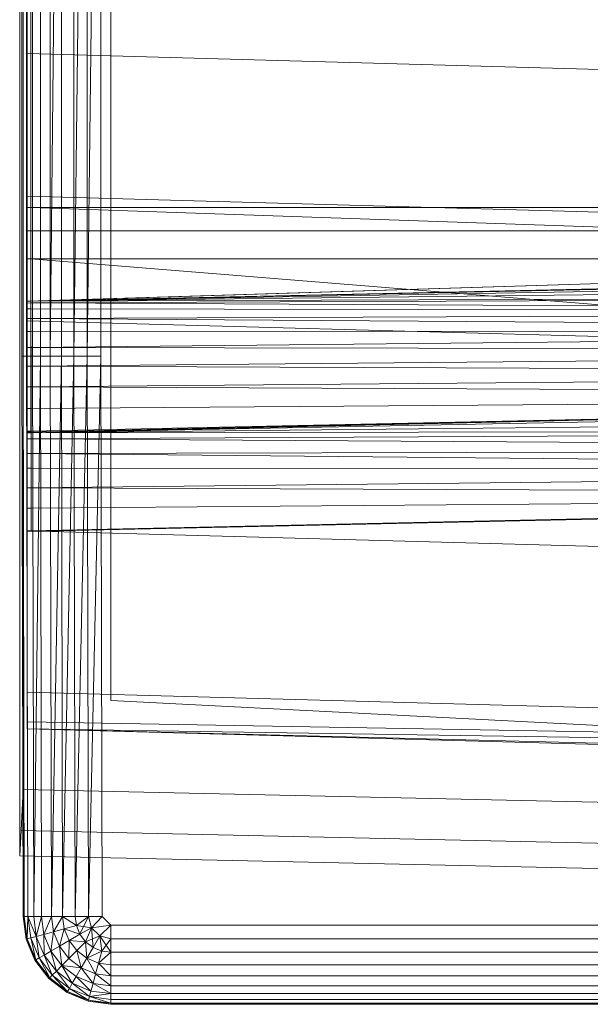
# Model space of a CAD drawing. Header units: metres. Extents: x 391.1 to 430.4, y 12.7 to 28.9.
# Tile 105 of 153: x 407.3769 to 407.472, y 26.2527 to 26.4169. Entities that reach past the tile are written whole.
import ezdxf

# ---------------------------------------------------------------- set-up
doc = ezdxf.new("R2010")
doc.units = ezdxf.units.M
doc.layers.add('A-DETL-____-MBND', color=7, linetype='Continuous', lineweight=18)

# ---------------------------------------------------------------- blocks, each defined once
blk = doc.blocks.new('Family - Inodor PB-155487-01_FON_P0')
at = {"layer": 'A-DETL-____-MBND', "color": 253, "true_color": 0xaaaaaa}
for p, q in [((0.00056, 0.01465), (0.00056, 0.38826)), ((0.00056, 0.01465), (0.00056, 0.38826)), ((0, 0.36417), (0, 0.03582)), ((0, 0.03582), (0, 0.36417)), ((0.00056, 0.36417), (0.00056, 0.03582)), ((0.00056, 0.03582), (0.00056, 0.36417)), ((0.01521, 0.35403), (0.01521, 0.05064)), ((0.01521, 0.35403), (0.01521, 0.05064)), ((0.00036, 0.10805), (0.00036, 0.29485)), ((0.00036, 0.10805), (0.00036, 0.29485)), ((0.00056, 0.10805), (0.00056, 0.29485)), ((0.00056, 0.29485), (0.00056, 0.10805)), ((0.00056, 0.10805), (0.00056, 0.29485)), ((0.00116, 0.10805), (0.00116, 0.29485)), ((0.00116, 0.29485), (0.00116, 0.10805)), ((0.00116, 0.10805), (0.00116, 0.29485)), ((0.00213, 0.10805), (0.00213, 0.29485)), ((0.00213, 0.29485), (0.00213, 0.10805)), ((0.00213, 0.10805), (0.00213, 0.29485)), ((0.00345, 0.10805), (0.00345, 0.29485)), ((0.00345, 0.29485), (0.00345, 0.10805)), ((0.00345, 0.10805), (0.00345, 0.29485)), ((0.00508, 0.10805), (0.00508, 0.29485)), ((0.00508, 0.29485), (0.00508, 0.10805)), ((0.00696, 0.29485), (0.00508, 0.10805)), ((0.00508, 0.10805), (0.00508, 0.29485)), ((0.00508, 0.10805), (0.00696, 0.29485)), ((0.00696, 0.10805), (0.00696, 0.29485)), ((0.00696, 0.10805), (0.00696, 0.29485)), ((0.00696, 0.10805), (0.00696, 0.29485)), ((0.00904, 0.10805), (0.00904, 0.29485)), ((0.00904, 0.29485), (0.00904, 0.10805)), ((0.01126, 0.29485), (0.00904, 0.10805)), ((0.00904, 0.10805), (0.00904, 0.29485)), ((0.00904, 0.10805), (0.01126, 0.29485)), ((0.01126, 0.10805), (0.01126, 0.29485)), ((0.01354, 0.29485), (0.01126, 0.10805)), ((0.01126, 0.10805), (0.01126, 0.29485)), ((0.01126, 0.10805), (0.01126, 0.29485)), ((0.01126, 0.10805), (0.01354, 0.29485)), ((0.01354, 0.10805), (0.01354, 0.29485)), ((0.01354, 0.29485), (0.01354, 0.10805)), ((0.01354, 0.10805), (0.01354, 0.29485)), ((0.00127, 0.11722), (0.00127, 0.28262)), ((0.00127, 0.13284), (0.00127, 0.26701)), ((0.00127, 0.267), (0.00127, 0.13339)), ((0.00186, 0.26697), (0.00186, 0.13288)), ((0.00186, 0.13288), (0.00186, 0.26697)), ((0.00186, 0.13288), (0.00186, 0.26697)), ((0.00186, 0.13288), (0.00186, 0.26697)), ((0.00127, 0.15852), (0.00127, 0.18393)), ((0.51095, 0.14444), (0.00127, 0.15852)), ((0.00127, 0.13475), (0.00127, 0.15852)), ((0.51095, 0.12067), (0.00127, 0.13475)), ((0.00127, 0.11399), (0.00127, 0.13475)), ((0.52327, 0.1334), (0.00127, 0.11723)), ((0.00127, 0.13339), (0.00127, 0.13285)), ((0.00187, 0.11726), (0.52327, 0.1334)), ((0.00187, 0.11726), (0.52327, 0.1334)), ((0.00186, 0.13288), (0.00127, 0.13285)), ((0.00186, 0.13288), (0.00127, 0.13285)), ((0.00186, 0.13288), (0.00127, 0.13284)), ((0.00186, 0.13288), (0.00127, 0.13284)), ((0.00127, 0.13285), (0.00127, 0.12897)), ((0.00127, 0.13284), (0.00127, 0.11728)), ((0.00186, 0.13288), (0.28176, 0.13288)), ((0.28176, 0.13288), (0.00186, 0.13288)), ((0.00186, 0.12899), (0.00186, 0.13288)), ((0.00186, 0.13288), (0.00186, 0.12899)), ((0.28176, 0.13288), (0.00186, 0.13288)), ((0.28176, 0.13288), (0.00186, 0.13288)), ((0.28176, 0.12326), (0.00186, 0.13288)), ((0.00186, 0.13288), (0.00187, 0.11726)), ((0.28176, 0.12326), (0.00186, 0.13288)), ((0.00187, 0.11726), (0.00186, 0.13288)), ((0.00187, 0.11726), (0.51154, 0.13288)), ((0.00187, 0.11726), (0.51154, 0.13288)), ((0.00186, 0.12899), (0.00127, 0.12897)), ((0.00186, 0.12899), (0.00127, 0.12897)), ((0.00127, 0.12897), (0.00127, 0.12431)), ((0.00186, 0.12899), (0.28176, 0.12899)), ((0.28176, 0.12899), (0.00186, 0.12899)), ((0.00186, 0.12431), (0.00186, 0.12899)), ((0.00186, 0.12899), (0.00186, 0.12431)), ((0.00186, 0.12431), (0.00127, 0.12431)), ((0.00127, 0.12431), (0.00186, 0.12431)), ((0.00127, 0.12431), (0.00127, 0.1243)), ((0.00186, 0.12431), (0.00127, 0.1243)), ((0.00127, 0.1243), (0.00186, 0.12431)), ((0.00186, 0.12431), (0.00127, 0.12428)), ((0.00186, 0.12431), (0.00127, 0.12428)), ((0.00127, 0.1243), (0.00127, 0.12428)), ((0.00127, 0.12428), (0.00127, 0.09539)), ((0.00186, 0.12431), (0.28176, 0.12431)), ((0.28176, 0.12431), (0.00186, 0.12431)), ((0.28175, 0.10165), (0.00186, 0.12431)), ((0.00186, 0.12431), (0.00192, 0.09531)), ((0.28175, 0.10165), (0.00186, 0.12431)), ((0.00192, 0.09531), (0.00186, 0.12431)), ((0.00187, 0.11726), (0.28176, 0.12326)), ((0.00187, 0.11726), (0.28176, 0.12326)), ((0.28176, 0.12326), (0.00187, 0.11726)), ((0.00187, 0.11726), (0.28176, 0.12326)), ((0.28176, 0.12295), (0.00187, 0.11726)), ((0.00187, 0.11726), (0.28176, 0.12295)), ((0.28176, 0.12197), (0.00187, 0.11726)), ((0.00187, 0.11726), (0.28176, 0.12197)), ((0.28176, 0.12037), (0.00187, 0.11726)), ((0.00187, 0.11726), (0.28176, 0.12037)), ((0.00187, 0.11726), (0.00127, 0.11728)), ((0.00127, 0.11728), (0.00187, 0.11726)), ((0.00127, 0.11728), (0.00127, 0.11723)), ((0.00127, 0.11722), (0.00187, 0.11726)), ((0.00187, 0.11726), (0.00127, 0.11722)), ((0.00187, 0.11726), (0.00127, 0.11723)), ((0.00187, 0.11726), (0.00127, 0.11723)), ((0.00127, 0.11722), (0.00127, 0.11691)), ((0.00187, 0.11694), (0.00127, 0.11691)), ((0.00187, 0.11694), (0.00127, 0.11691)), ((0.00127, 0.11691), (0.00127, 0.11594)), ((0.28176, 0.11819), (0.00187, 0.11726)), ((0.00187, 0.11694), (0.28176, 0.11819)), ((0.00187, 0.11726), (0.28176, 0.11819)), ((0.00187, 0.11694), (0.28176, 0.11819)), ((0.00187, 0.11694), (0.00187, 0.11726)), ((0.00187, 0.11726), (0.00187, 0.11694)), ((0.28176, 0.11552), (0.00187, 0.11694)), ((0.28176, 0.11552), (0.00187, 0.11694)), ((0.00187, 0.11596), (0.00187, 0.11694)), ((0.00187, 0.11694), (0.00187, 0.11596)), ((0.00187, 0.11596), (0.00127, 0.11594)), ((0.00187, 0.11596), (0.00127, 0.11594)), ((0.00127, 0.11594), (0.00127, 0.11434)), ((0.28176, 0.11552), (0.00187, 0.11596)), ((0.28176, 0.11552), (0.00187, 0.11596)), ((0.00187, 0.11436), (0.00187, 0.11596)), ((0.00187, 0.11596), (0.00187, 0.11436)), ((0.28176, 0.11552), (0.00187, 0.11436)), ((0.00187, 0.11436), (0.28176, 0.11552)), ((0.00187, 0.11436), (0.00127, 0.11434)), ((0.00187, 0.11436), (0.00127, 0.11434)), ((0.00127, 0.11434), (0.00127, 0.11218)), ((0.51095, 0.09991), (0.00127, 0.11399)), ((0.00127, 0.07896), (0.00127, 0.11399)), ((0.28176, 0.11242), (0.00187, 0.11436)), ((0.28176, 0.11242), (0.00187, 0.11436)), ((0.00187, 0.11219), (0.00187, 0.11436)), ((0.00187, 0.11436), (0.00187, 0.11219)), ((0.00187, 0.11219), (0.00127, 0.11218)), ((0.00187, 0.11219), (0.00127, 0.11218)), ((0.00127, 0.11218), (0.00127, 0.10951)), ((0.28176, 0.11242), (0.00187, 0.11219)), ((0.00187, 0.10951), (0.28176, 0.11242)), ((0.00187, 0.11219), (0.28176, 0.11242)), ((0.00187, 0.10951), (0.28176, 0.11242)), ((0.00187, 0.10951), (0.00187, 0.11219)), ((0.00187, 0.11219), (0.00187, 0.10951)), ((0.00187, 0.10951), (0.00127, 0.10951)), ((0.00127, 0.10951), (0.00187, 0.10951)), ((0.00187, 0.10951), (0.00127, 0.10951)), ((0.00187, 0.10951), (0.00127, 0.10951)), ((0.00127, 0.10951), (0.00127, 0.10642)), ((0.28176, 0.10898), (0.00187, 0.10951)), ((0.28176, 0.10898), (0.00187, 0.10951)), ((0.00187, 0.10641), (0.00187, 0.10951)), ((0.00187, 0.10951), (0.00187, 0.10641)), ((0.28176, 0.10898), (0.00187, 0.10641)), ((0.00187, 0.10641), (0.28176, 0.10898)), ((0.00056, 0.10805), (0.00036, 0.10805)), ((0.00056, 0.01465), (0.00036, 0.10805)), ((0.00036, 0.10805), (0.00056, 0.10805)), ((0.00056, 0.10805), (0.00036, 0.10805)), ((0.00056, 0.01465), (0.00036, 0.10805)), ((0.00116, 0.10805), (0.00056, 0.10805)), ((0.00076, 0.01465), (0.00056, 0.10805)), ((0.00056, 0.10805), (0.00116, 0.10805)), ((0.00056, 0.10805), (0.00056, 0.01465)), ((0.00116, 0.10805), (0.00056, 0.10805)), ((0.00076, 0.01465), (0.00056, 0.10805)), ((0.00076, 0.01465), (0.00056, 0.10805)), ((0.00056, 0.01465), (0.00056, 0.10805)), ((0.00213, 0.10805), (0.00116, 0.10805)), ((0.00136, 0.01465), (0.00116, 0.10805)), ((0.00116, 0.10805), (0.00213, 0.10805)), ((0.00116, 0.10805), (0.00136, 0.01465)), ((0.00213, 0.10805), (0.00116, 0.10805)), ((0.00136, 0.01465), (0.00116, 0.10805)), ((0.00345, 0.10805), (0.00213, 0.10805)), ((0.00233, 0.01465), (0.00213, 0.10805)), ((0.00213, 0.10805), (0.00345, 0.10805)), ((0.00213, 0.10805), (0.00233, 0.01465)), ((0.00345, 0.10805), (0.00213, 0.10805)), ((0.00233, 0.01465), (0.00213, 0.10805)), ((0.00345, 0.10805), (0.00233, 0.01465)), ((0.00233, 0.01465), (0.00345, 0.10805)), ((0.00365, 0.01465), (0.00345, 0.10805)), ((0.00345, 0.10805), (0.00508, 0.10805)), ((0.00508, 0.10805), (0.00345, 0.10805)), ((0.00365, 0.01465), (0.00345, 0.10805)), ((0.00365, 0.01465), (0.00345, 0.10805)), ((0.00528, 0.01465), (0.00508, 0.10805)), ((0.00696, 0.10805), (0.00508, 0.10805)), ((0.00508, 0.10805), (0.00528, 0.01465)), ((0.00696, 0.10805), (0.00508, 0.10805)), ((0.00528, 0.01465), (0.00508, 0.10805)), ((0.00696, 0.10805), (0.00528, 0.01465)), ((0.00528, 0.01465), (0.00696, 0.10805)), ((0.00716, 0.01465), (0.00696, 0.10805)), ((0.00696, 0.10805), (0.00904, 0.10805)), ((0.00904, 0.10805), (0.00696, 0.10805)), ((0.00716, 0.01465), (0.00696, 0.10805)), ((0.00716, 0.01465), (0.00696, 0.10805)), ((0.00904, 0.10805), (0.00716, 0.01465)), ((0.00716, 0.01465), (0.00904, 0.10805)), ((0.00924, 0.01465), (0.00904, 0.10805)), ((0.01126, 0.10805), (0.00904, 0.10805)), ((0.01126, 0.10805), (0.00904, 0.10805)), ((0.00924, 0.01465), (0.00904, 0.10805)), ((0.00924, 0.01465), (0.00904, 0.10805)), ((0.01126, 0.10805), (0.00924, 0.01465)), ((0.00924, 0.01465), (0.01126, 0.10805)), ((0.01146, 0.01465), (0.01126, 0.10805)), ((0.01354, 0.10805), (0.01126, 0.10805)), ((0.01354, 0.10805), (0.01126, 0.10805)), ((0.01146, 0.01465), (0.01126, 0.10805)), ((0.01146, 0.01465), (0.01126, 0.10805)), ((0.01354, 0.10805), (0.01146, 0.01465)), ((0.01146, 0.01465), (0.01354, 0.10805)), ((0.01374, 0.01465), (0.01354, 0.10805)), ((0.01354, 0.10805), (0.01374, 0.01465)), ((0.01374, 0.01465), (0.01354, 0.10805)), ((0.00187, 0.10641), (0.00127, 0.10642)), ((0.00127, 0.10642), (0.00187, 0.10641)), ((0.00127, 0.10642), (0.00127, 0.10642)), ((0.00187, 0.10641), (0.00127, 0.10642)), ((0.00127, 0.10642), (0.00187, 0.10641)), ((0.00127, 0.10642), (0.00127, 0.10641)), ((0.00187, 0.10641), (0.00127, 0.10641)), ((0.00187, 0.10641), (0.00127, 0.10641)), ((0.00127, 0.10641), (0.00127, 0.10299)), ((0.28176, 0.10533), (0.00187, 0.10641)), ((0.00187, 0.10641), (0.00187, 0.10298)), ((0.28176, 0.10533), (0.00187, 0.10641)), ((0.00187, 0.10298), (0.00187, 0.10641)), ((0.28176, 0.10533), (0.00187, 0.10298)), ((0.00187, 0.10298), (0.28176, 0.10533)), ((0.00187, 0.10298), (0.00127, 0.10299)), ((0.00127, 0.10299), (0.00187, 0.10298)), ((0.00127, 0.10299), (0.00127, 0.10298)), ((0.00187, 0.10298), (0.00127, 0.10298)), ((0.00127, 0.10298), (0.00187, 0.10298)), ((0.00127, 0.10298), (0.00127, 0.10297)), ((0.00187, 0.10298), (0.00127, 0.10297)), ((0.00187, 0.10298), (0.00127, 0.10297)), ((0.00127, 0.10297), (0.00127, 0.09933)), ((0.28176, 0.10156), (0.00187, 0.10298)), ((0.28176, 0.10156), (0.00187, 0.10298)), ((0.00187, 0.09932), (0.00187, 0.10298)), ((0.00187, 0.10298), (0.00187, 0.09932)), ((0.28176, 0.10156), (0.00127, 0.09542)), ((0.28176, 0.10156), (0.00187, 0.09932)), ((0.00187, 0.09555), (0.28176, 0.10156)), ((0.00187, 0.09932), (0.28176, 0.10156)), ((0.00187, 0.09555), (0.28176, 0.10156)), ((0.28175, 0.10165), (0.00192, 0.09531)), ((0.00192, 0.09531), (0.28175, 0.10165)), ((0.28181, 0.10065), (0.00192, 0.09531)), ((0.00192, 0.09531), (0.28181, 0.10065)), ((0.00187, 0.09932), (0.00127, 0.09933)), ((0.00127, 0.09933), (0.00187, 0.09932)), ((0.00127, 0.09933), (0.00127, 0.09932)), ((0.00187, 0.09932), (0.00127, 0.09932)), ((0.00187, 0.09932), (0.00127, 0.09932)), ((0.00127, 0.09932), (0.00127, 0.09556)), ((0.00187, 0.09555), (0.00187, 0.09932)), ((0.00187, 0.09932), (0.00187, 0.09555)), ((0.28181, 0.0982), (0.00192, 0.09531)), ((0.00192, 0.09531), (0.28181, 0.0982)), ((0.00187, 0.09555), (0.00127, 0.09556)), ((0.00127, 0.09556), (0.00187, 0.09555)), ((0.00127, 0.09556), (0.00127, 0.09555)), ((0.00187, 0.09555), (0.00127, 0.09552)), ((0.00187, 0.09555), (0.00127, 0.09555)), ((0.00127, 0.09555), (0.00187, 0.09555)), ((0.00127, 0.09555), (0.00127, 0.09553)), ((0.00187, 0.09555), (0.00127, 0.09553)), ((0.00127, 0.09553), (0.00187, 0.09555)), ((0.00187, 0.09555), (0.00127, 0.09552)), ((0.00127, 0.09553), (0.00127, 0.09552)), ((0.00127, 0.09552), (0.00127, 0.09542)), ((0.00192, 0.09531), (0.00127, 0.09539)), ((0.00127, 0.09539), (0.00192, 0.09531)), ((0.00127, 0.09539), (0.00127, 0.09528)), ((0.00192, 0.09531), (0.00127, 0.09528)), ((0.00192, 0.09531), (0.00127, 0.09528)), ((0.00127, 0.09528), (0.00127, 0.09428)), ((0.28181, 0.09576), (0.00192, 0.09531)), ((0.00192, 0.09431), (0.28181, 0.09576)), ((0.00192, 0.09531), (0.28181, 0.09576)), ((0.00192, 0.09431), (0.28181, 0.09576)), ((0.00192, 0.09431), (0.00192, 0.09531)), ((0.00192, 0.09531), (0.00192, 0.09431)), ((0.00192, 0.09431), (0.00127, 0.09428)), ((0.00192, 0.09431), (0.00127, 0.09428)), ((0.00127, 0.09428), (0.00127, 0.09183)), ((0.28181, 0.09248), (0.00192, 0.09431)), ((0.28181, 0.09248), (0.00192, 0.09431)), ((0.00192, 0.09185), (0.00192, 0.09431)), ((0.00192, 0.09431), (0.00192, 0.09185)), ((0.28181, 0.09248), (0.00192, 0.09185)), ((0.00192, 0.09185), (0.28181, 0.09248)), ((0.00192, 0.09185), (0.00127, 0.09183)), ((0.00192, 0.09185), (0.00127, 0.09183)), ((0.00127, 0.09183), (0.00127, 0.08941)), ((0.28181, 0.08906), (0.00192, 0.09185)), ((0.28181, 0.08906), (0.00192, 0.09185)), ((0.00192, 0.08942), (0.00192, 0.09185)), ((0.00192, 0.09185), (0.00192, 0.08942)), ((0.00192, 0.08942), (0.00127, 0.08941)), ((0.00192, 0.08942), (0.00127, 0.08941)), ((0.00127, 0.08941), (0.00127, 0.08614)), ((0.28181, 0.08906), (0.00192, 0.08942)), ((0.28181, 0.08906), (0.00192, 0.08942)), ((0.00192, 0.08614), (0.00192, 0.08942)), ((0.00192, 0.08942), (0.00192, 0.08614)), ((0.28181, 0.08906), (0.00192, 0.08614)), ((0.00192, 0.08614), (0.28181, 0.08906)), ((0.00192, 0.08614), (0.00127, 0.08614)), ((0.00127, 0.08614), (0.00192, 0.08614)), ((0.00127, 0.08614), (0.00127, 0.08614)), ((0.00192, 0.08614), (0.00127, 0.08614)), ((0.00192, 0.08614), (0.00127, 0.08614)), ((0.00127, 0.08614), (0.00127, 0.08273)), ((0.28181, 0.08497), (0.00192, 0.08614)), ((0.00192, 0.08614), (0.00192, 0.08272)), ((0.28181, 0.08497), (0.00192, 0.08614)), ((0.00192, 0.08272), (0.00192, 0.08614)), ((0.28181, 0.08497), (0.00127, 0.07882)), ((0.28181, 0.08497), (0.00192, 0.08272)), ((0.00192, 0.07896), (0.28181, 0.08497)), ((0.00192, 0.08272), (0.28181, 0.08497)), ((0.00192, 0.07896), (0.28181, 0.08497)), ((0.00192, 0.08272), (0.00127, 0.08273)), ((0.00127, 0.08273), (0.00192, 0.08272)), ((0.00127, 0.08273), (0.00127, 0.08272)), ((0.00192, 0.08272), (0.00127, 0.08272)), ((0.00127, 0.08272), (0.00192, 0.08272)), ((0.00127, 0.08272), (0.00127, 0.08271)), ((0.00192, 0.08272), (0.00127, 0.08271)), ((0.00192, 0.08272), (0.00127, 0.08271)), ((0.00127, 0.08271), (0.00127, 0.07897)), ((0.00192, 0.07896), (0.00192, 0.08272)), ((0.00192, 0.08272), (0.00192, 0.07896)), ((0.00192, 0.07896), (0.00127, 0.07897)), ((0.00127, 0.07897), (0.00192, 0.07896)), ((0.00127, 0.07897), (0.00127, 0.07896)), ((0.51095, 0.06488), (0.00127, 0.07896)), ((0.00127, 0.05207), (0.00127, 0.07896)), ((0.00192, 0.07896), (0.00127, 0.07894)), ((0.00192, 0.07896), (0.00127, 0.07896)), ((0.00127, 0.07896), (0.00192, 0.07896)), ((0.00127, 0.07896), (0.00127, 0.07894)), ((0.00192, 0.07896), (0.00127, 0.07894)), ((0.00127, 0.07894), (0.00192, 0.07896)), ((0.00192, 0.07896), (0.00127, 0.07894)), ((0.00127, 0.07894), (0.00127, 0.07882)), ((0.00127, 0.07894), (0.00127, 0.07894)), ((0.51095, 0.03799), (0.00127, 0.05207)), ((0.00127, 0.04712), (0.00127, 0.05207)), ((0.01521, 0.05064), (0.15161, 0.0437)), ((0.17966, 0.04228), (0.01521, 0.05064)), ((0.51095, 0.03799), (0.00127, 0.04712)), ((0.00127, 0.04594), (0.00127, 0.04712)), ((0.51095, 0.03799), (0.00127, 0.04594)), ((0.51095, 0.03305), (0.00127, 0.04594)), ((0.51095, 0.03186), (0.00127, 0.04594)), ((0, 0.03582), (0, 0.02899)), ((0, 0.02899), (0, 0.03582)), ((0.00056, 0.03582), (0.00022, 0.02899)), ((0.00022, 0.02899), (0.00056, 0.03582)), ((0.00056, 0.03582), (0.31998, 0.0287)), ((0.00056, 0.03582), (0.31998, 0.0287)), ((0.00022, 0.02899), (0, 0.02477)), ((0, 0.02477), (0.00022, 0.02899)), ((0, 0.02899), (0, 0.02477)), ((0, 0.02477), (0, 0.02899)), ((0.00022, 0.02899), (0.31971, 0.02187)), ((0.00022, 0.02899), (0.31971, 0.02187)), ((0, 0.02477), (0.31954, 0.01764)), ((0, 0.02477), (0.31954, 0.01764)), ((0.00076, 0.01465), (0.00056, 0.01465)), ((0.00106, 0.01086), (0.00056, 0.01465)), ((0.00106, 0.01086), (0.00056, 0.01465)), ((0.00106, 0.01086), (0.00056, 0.01465)), ((0.00076, 0.01465), (0.00056, 0.01465)), ((0.00076, 0.01465), (0.00056, 0.01465)), ((0.00106, 0.01086), (0.00056, 0.01465)), ((0.00136, 0.01465), (0.00076, 0.01465)), ((0.00126, 0.01091), (0.00076, 0.01465)), ((0.00076, 0.01465), (0.00136, 0.01465)), ((0.00076, 0.01465), (0.00106, 0.01086)), ((0.00136, 0.01465), (0.00076, 0.01465)), ((0.00126, 0.01091), (0.00076, 0.01465)), ((0.00126, 0.01091), (0.00076, 0.01465)), ((0.00106, 0.01086), (0.00076, 0.01465)), ((0.00136, 0.01465), (0.00126, 0.01091)), ((0.00126, 0.01091), (0.00136, 0.01465)), ((0.00233, 0.01465), (0.00136, 0.01465)), ((0.00183, 0.01106), (0.00136, 0.01465)), ((0.00136, 0.01465), (0.00233, 0.01465)), ((0.00233, 0.01465), (0.00136, 0.01465)), ((0.00277, 0.01132), (0.00136, 0.01465)), ((0.00277, 0.01132), (0.00136, 0.01465)), ((0.00183, 0.01106), (0.00136, 0.01465)), ((0.00183, 0.01106), (0.00136, 0.01465)), ((0.00365, 0.01465), (0.00233, 0.01465)), ((0.00233, 0.01465), (0.00277, 0.01132)), ((0.00365, 0.01465), (0.00233, 0.01465)), ((0.00233, 0.01465), (0.00277, 0.01132)), ((0.00365, 0.01465), (0.00233, 0.01465)), ((0.00277, 0.01132), (0.00233, 0.01465)), ((0.00365, 0.01465), (0.00277, 0.01132)), ((0.00277, 0.01132), (0.00365, 0.01465)), ((0.00528, 0.01465), (0.00365, 0.01465)), ((0.00405, 0.01166), (0.00365, 0.01465)), ((0.00365, 0.01465), (0.00528, 0.01465)), ((0.00528, 0.01465), (0.00365, 0.01465)), ((0.00405, 0.01166), (0.00365, 0.01465)), ((0.00405, 0.01166), (0.00365, 0.01465)), ((0.00528, 0.01465), (0.00405, 0.01166)), ((0.00405, 0.01166), (0.00528, 0.01465)), ((0.00716, 0.01465), (0.00528, 0.01465)), ((0.00562, 0.01208), (0.00528, 0.01465)), ((0.00716, 0.01465), (0.00528, 0.01465)), ((0.00716, 0.01465), (0.00528, 0.01465)), ((0.00562, 0.01208), (0.00528, 0.01465)), ((0.00562, 0.01208), (0.00528, 0.01465)), ((0.00716, 0.01465), (0.00562, 0.01208)), ((0.00562, 0.01208), (0.00716, 0.01465)), ((0.00924, 0.01465), (0.00716, 0.01465)), ((0.00744, 0.01257), (0.00716, 0.01465)), ((0.00924, 0.01465), (0.00716, 0.01465)), ((0.00924, 0.01465), (0.00716, 0.01465)), ((0.00945, 0.01311), (0.00716, 0.01465)), ((0.00945, 0.01311), (0.00716, 0.01465)), ((0.00744, 0.01257), (0.00716, 0.01465)), ((0.00744, 0.01257), (0.00716, 0.01465)), ((0.01146, 0.01465), (0.00924, 0.01465)), ((0.00924, 0.01465), (0.00945, 0.01311)), ((0.01146, 0.01465), (0.00924, 0.01465)), ((0.00924, 0.01465), (0.00945, 0.01311)), ((0.01146, 0.01465), (0.00924, 0.01465)), ((0.00945, 0.01311), (0.00924, 0.01465)), ((0.01146, 0.01465), (0.00945, 0.01311)), ((0.01146, 0.01465), (0.00945, 0.01311)), ((0.00945, 0.01311), (0.01146, 0.01465)), ((0.01004, 0.01167), (0.01146, 0.01465)), ((0.01004, 0.01167), (0.01146, 0.01465)), ((0.01374, 0.01465), (0.01146, 0.01465)), ((0.01196, 0.01277), (0.01146, 0.01465)), ((0.01374, 0.01465), (0.01146, 0.01465)), ((0.01196, 0.01277), (0.01146, 0.01465)), ((0.01146, 0.01465), (0.01374, 0.01465)), ((0.01196, 0.01277), (0.01146, 0.01465)), ((0.01374, 0.01465), (0.01196, 0.01277)), ((0.01196, 0.01277), (0.01374, 0.01465)), ((0.01196, 0.01277), (0.01374, 0.01465)), ((0.01521, 0.01318), (0.01196, 0.01277)), ((0.01196, 0.01277), (0.01521, 0.01318)), ((0.01521, 0.01318), (0.01334, 0.0114)), ((0.01334, 0.0114), (0.01521, 0.01318)), ((0.01334, 0.0114), (0.01521, 0.01318)), ((0.01521, 0.01318), (0.01374, 0.01465)), ((0.01374, 0.01465), (0.01521, 0.01318)), ((0.01521, 0.01318), (0.01374, 0.01465)), ((0.15024, 0.01318), (0.01521, 0.01318)), ((0.01521, 0.0109), (0.01521, 0.01318)), ((0.01521, 0.01318), (0.15024, 0.01318)), ((0.15024, 0.01318), (0.01521, 0.01318)), ((0.01521, 0.0109), (0.01521, 0.01318)), ((0.01521, 0.0109), (0.01521, 0.01318)), ((0.00405, 0.01166), (0.00277, 0.01132)), ((0.00405, 0.01166), (0.00277, 0.01132)), ((0.00277, 0.01132), (0.00405, 0.01166)), ((0.00562, 0.01208), (0.00405, 0.01166)), ((0.00562, 0.01208), (0.00405, 0.01166)), ((0.00405, 0.01166), (0.00562, 0.01208)), ((0.0052, 0.00887), (0.00405, 0.01166)), ((0.0052, 0.00887), (0.00405, 0.01166)), ((0.00406, 0.00821), (0.00405, 0.01166)), ((0.0052, 0.00887), (0.00405, 0.01166)), ((0.00406, 0.00821), (0.00405, 0.01166)), ((0.0052, 0.00887), (0.00562, 0.01208)), ((0.0052, 0.00887), (0.00562, 0.01208)), ((0.00744, 0.01257), (0.00562, 0.01208)), ((0.00744, 0.01257), (0.00562, 0.01208)), ((0.00562, 0.01208), (0.00744, 0.01257)), ((0.00661, 0.00968), (0.00562, 0.01208)), ((0.00661, 0.00968), (0.00562, 0.01208)), ((0.00661, 0.00968), (0.00562, 0.01208)), ((0.00661, 0.00968), (0.00744, 0.01257)), ((0.00661, 0.00968), (0.00744, 0.01257)), ((0.00945, 0.01311), (0.00744, 0.01257)), ((0.00945, 0.01311), (0.00744, 0.01257)), ((0.00744, 0.01257), (0.00945, 0.01311)), ((0.00824, 0.01062), (0.00744, 0.01257)), ((0.01004, 0.01167), (0.00744, 0.01257)), ((0.01004, 0.01167), (0.00744, 0.01257)), ((0.00824, 0.01062), (0.00744, 0.01257)), ((0.00824, 0.01062), (0.00744, 0.01257)), ((0.01004, 0.01167), (0.00824, 0.01062)), ((0.01004, 0.01167), (0.00824, 0.01062)), ((0.00824, 0.01062), (0.01004, 0.01167)), ((0.01196, 0.01277), (0.00945, 0.01311)), ((0.01004, 0.01167), (0.00945, 0.01311)), ((0.01004, 0.01167), (0.00945, 0.01311)), ((0.01004, 0.01167), (0.00945, 0.01311)), ((0.01196, 0.01277), (0.01004, 0.01167)), ((0.01196, 0.01277), (0.01004, 0.01167)), ((0.01004, 0.01167), (0.01196, 0.01277)), ((0.01099, 0.01043), (0.01004, 0.01167)), ((0.01099, 0.01043), (0.01004, 0.01167)), ((0.01099, 0.01043), (0.01004, 0.01167)), ((0.01196, 0.01277), (0.01099, 0.01043)), ((0.01099, 0.01043), (0.01196, 0.01277)), ((0.01099, 0.01043), (0.01196, 0.01277)), ((0.01334, 0.0114), (0.01196, 0.01277)), ((0.01334, 0.0114), (0.01196, 0.01277)), ((0.01334, 0.0114), (0.01196, 0.01277)), ((0.01223, 0.00948), (0.01196, 0.01277)), ((0.01223, 0.00948), (0.01196, 0.01277)), ((0.00126, 0.01091), (0.00106, 0.01086)), ((0.00126, 0.01091), (0.00106, 0.01086)), ((0.00106, 0.01086), (0.00126, 0.01091)), ((0.00253, 0.00733), (0.00106, 0.01086)), ((0.00253, 0.00733), (0.00106, 0.01086)), ((0.00253, 0.00733), (0.00106, 0.01086)), ((0.00253, 0.00733), (0.00106, 0.01086)), ((0.00183, 0.01106), (0.00126, 0.01091)), ((0.00183, 0.01106), (0.00126, 0.01091)), ((0.00126, 0.01091), (0.00183, 0.01106)), ((0.0027, 0.00743), (0.00126, 0.01091)), ((0.0027, 0.00743), (0.00126, 0.01091)), ((0.00253, 0.00733), (0.00126, 0.01091)), ((0.0027, 0.00743), (0.00126, 0.01091)), ((0.00253, 0.00733), (0.00126, 0.01091)), ((0.00277, 0.01132), (0.00183, 0.01106)), ((0.00277, 0.01132), (0.00183, 0.01106)), ((0.00183, 0.01106), (0.00277, 0.01132)), ((0.00322, 0.00772), (0.00183, 0.01106)), ((0.00322, 0.00772), (0.00183, 0.01106)), ((0.0027, 0.00743), (0.00183, 0.01106)), ((0.00322, 0.00772), (0.00183, 0.01106)), ((0.0027, 0.00743), (0.00183, 0.01106)), ((0.00406, 0.00821), (0.00277, 0.01132)), ((0.00406, 0.00821), (0.00277, 0.01132)), ((0.00322, 0.00772), (0.00277, 0.01132)), ((0.00406, 0.00821), (0.00277, 0.01132)), ((0.00322, 0.00772), (0.00277, 0.01132)), ((0.00824, 0.01062), (0.00661, 0.00968)), ((0.00824, 0.01062), (0.00661, 0.00968)), ((0.00661, 0.00968), (0.00824, 0.01062)), ((0.00819, 0.00763), (0.00824, 0.01062)), ((0.00819, 0.00763), (0.00824, 0.01062)), ((0.00952, 0.00896), (0.00824, 0.01062)), ((0.01099, 0.01043), (0.00824, 0.01062)), ((0.01099, 0.01043), (0.00824, 0.01062)), ((0.00952, 0.00896), (0.00824, 0.01062)), ((0.00952, 0.00896), (0.00824, 0.01062)), ((0.01099, 0.01043), (0.00952, 0.00896)), ((0.01099, 0.01043), (0.00952, 0.00896)), ((0.00952, 0.00896), (0.01099, 0.01043)), ((0.01334, 0.0114), (0.01099, 0.01043)), ((0.01223, 0.00948), (0.01099, 0.01043)), ((0.01223, 0.00948), (0.01099, 0.01043)), ((0.01223, 0.00948), (0.01099, 0.01043)), ((0.01119, 0.00768), (0.01099, 0.01043)), ((0.01119, 0.00768), (0.01099, 0.01043)), ((0.01334, 0.0114), (0.01223, 0.00948)), ((0.01334, 0.0114), (0.01223, 0.00948)), ((0.01223, 0.00948), (0.01334, 0.0114)), ((0.01521, 0.0109), (0.01334, 0.0114)), ((0.01367, 0.00888), (0.01334, 0.0114)), ((0.01521, 0.0109), (0.01334, 0.0114)), ((0.01367, 0.00888), (0.01334, 0.0114)), ((0.01521, 0.0109), (0.01334, 0.0114)), ((0.01521, 0.00868), (0.01334, 0.0114)), ((0.01521, 0.00868), (0.01334, 0.0114)), ((0.01367, 0.00888), (0.01334, 0.0114)), ((0.01521, 0.0109), (0.01367, 0.00888)), ((0.15024, 0.0109), (0.01521, 0.0109)), ((0.01521, 0.00868), (0.01521, 0.0109)), ((0.01521, 0.0109), (0.15024, 0.0109)), ((0.01521, 0.0109), (0.01521, 0.00868)), ((0.15024, 0.0109), (0.01521, 0.0109)), ((0.01521, 0.00868), (0.01521, 0.0109)), ((0.00406, 0.00821), (0.00322, 0.00772)), ((0.00406, 0.00821), (0.00322, 0.00772)), ((0.00322, 0.00772), (0.00406, 0.00821)), ((0.0052, 0.00887), (0.00406, 0.00821)), ((0.0052, 0.00887), (0.00406, 0.00821)), ((0.00406, 0.00821), (0.0052, 0.00887)), ((0.00611, 0.00554), (0.00406, 0.00821)), ((0.00611, 0.00554), (0.00406, 0.00821)), ((0.00542, 0.00485), (0.00406, 0.00821)), ((0.00611, 0.00554), (0.00406, 0.00821)), ((0.00542, 0.00485), (0.00406, 0.00821)), ((0.00661, 0.00968), (0.0052, 0.00887)), ((0.00661, 0.00968), (0.0052, 0.00887)), ((0.0052, 0.00887), (0.00661, 0.00968)), ((0.00704, 0.00648), (0.0052, 0.00887)), ((0.00704, 0.00648), (0.0052, 0.00887)), ((0.00611, 0.00554), (0.0052, 0.00887)), ((0.00704, 0.00648), (0.0052, 0.00887)), ((0.00611, 0.00554), (0.0052, 0.00887)), ((0.00819, 0.00763), (0.00661, 0.00968)), ((0.00819, 0.00763), (0.00661, 0.00968)), ((0.00704, 0.00648), (0.00661, 0.00968)), ((0.00819, 0.00763), (0.00661, 0.00968)), ((0.00704, 0.00648), (0.00661, 0.00968)), ((0.00952, 0.00896), (0.00819, 0.00763)), ((0.00952, 0.00896), (0.00819, 0.00763)), ((0.00819, 0.00763), (0.00952, 0.00896)), ((0.01119, 0.00768), (0.00952, 0.00896)), ((0.01119, 0.00768), (0.00952, 0.00896)), ((0.01119, 0.00768), (0.00952, 0.00896)), ((0.01025, 0.00605), (0.00952, 0.00896)), ((0.01025, 0.00605), (0.00952, 0.00896)), ((0.01223, 0.00948), (0.01119, 0.00768)), ((0.01223, 0.00948), (0.01119, 0.00768)), ((0.01119, 0.00768), (0.01223, 0.00948)), ((0.01367, 0.00888), (0.01119, 0.00768)), ((0.01119, 0.00768), (0.01367, 0.00888)), ((0.01367, 0.00888), (0.01223, 0.00948)), ((0.01367, 0.00888), (0.01223, 0.00948)), ((0.01367, 0.00888), (0.01223, 0.00948)), ((0.01313, 0.00687), (0.01367, 0.00888)), ((0.01313, 0.00687), (0.01367, 0.00888)), ((0.01313, 0.00687), (0.01367, 0.00888)), ((0.01521, 0.00868), (0.01313, 0.00687)), ((0.01313, 0.00687), (0.01521, 0.00868)), ((0.01521, 0.00868), (0.01367, 0.00888)), ((0.01521, 0.00868), (0.01367, 0.00888)), ((0.01521, 0.00868), (0.01367, 0.00888)), ((0.15024, 0.00868), (0.01521, 0.00868)), ((0.01521, 0.0066), (0.01521, 0.00868)), ((0.01521, 0.00868), (0.15024, 0.00868)), ((0.15024, 0.00868), (0.01521, 0.00868)), ((0.01521, 0.0066), (0.01521, 0.00868)), ((0.01521, 0.0066), (0.01521, 0.00868)), ((0.0027, 0.00743), (0.00253, 0.00733)), ((0.0027, 0.00743), (0.00253, 0.00733)), ((0.00253, 0.00733), (0.0027, 0.00743)), ((0.00485, 0.00429), (0.00253, 0.00733)), ((0.00485, 0.00429), (0.00253, 0.00733)), ((0.00485, 0.00429), (0.00253, 0.00733)), ((0.00485, 0.00429), (0.00253, 0.00733)), ((0.00322, 0.00772), (0.0027, 0.00743)), ((0.00322, 0.00772), (0.0027, 0.00743)), ((0.0027, 0.00743), (0.00322, 0.00772)), ((0.005, 0.00443), (0.0027, 0.00743)), ((0.005, 0.00443), (0.0027, 0.00743)), ((0.00485, 0.00429), (0.0027, 0.00743)), ((0.005, 0.00443), (0.0027, 0.00743)), ((0.00485, 0.00429), (0.0027, 0.00743)), ((0.00542, 0.00485), (0.00322, 0.00772)), ((0.00542, 0.00485), (0.00322, 0.00772)), ((0.005, 0.00443), (0.00322, 0.00772)), ((0.00542, 0.00485), (0.00322, 0.00772)), ((0.005, 0.00443), (0.00322, 0.00772)), ((0.00819, 0.00763), (0.00704, 0.00648)), ((0.00819, 0.00763), (0.00704, 0.00648)), ((0.00704, 0.00648), (0.00819, 0.00763)), ((0.01025, 0.00605), (0.00819, 0.00763)), ((0.01025, 0.00605), (0.00819, 0.00763)), ((0.01025, 0.00605), (0.00819, 0.00763)), ((0.01119, 0.00768), (0.01025, 0.00605)), ((0.01119, 0.00768), (0.01025, 0.00605)), ((0.01025, 0.00605), (0.01119, 0.00768)), ((0.01313, 0.00687), (0.01119, 0.00768)), ((0.01313, 0.00687), (0.01119, 0.00768)), ((0.01313, 0.00687), (0.01119, 0.00768)), ((0.01264, 0.00505), (0.01119, 0.00768)), ((0.01264, 0.00505), (0.01119, 0.00768)), ((0.01313, 0.00687), (0.01264, 0.00505)), ((0.01313, 0.00687), (0.01264, 0.00505)), ((0.01264, 0.00505), (0.01313, 0.00687)), ((0.01521, 0.0066), (0.01313, 0.00687)), ((0.01521, 0.0066), (0.01313, 0.00687)), ((0.01521, 0.0066), (0.01313, 0.00687)), ((0.01521, 0.00472), (0.01313, 0.00687)), ((0.01521, 0.00472), (0.01313, 0.00687)), ((0.15024, 0.0066), (0.01521, 0.0066)), ((0.01521, 0.0066), (0.01521, 0.00472)), ((0.01521, 0.0066), (0.15024, 0.0066)), ((0.01521, 0.0066), (0.01521, 0.00472)), ((0.15024, 0.0066), (0.01521, 0.0066)), ((0.01521, 0.00472), (0.01521, 0.0066)), ((0.00611, 0.00554), (0.00542, 0.00485)), ((0.00611, 0.00554), (0.00542, 0.00485)), ((0.00542, 0.00485), (0.00611, 0.00554)), ((0.00704, 0.00648), (0.00611, 0.00554)), ((0.00704, 0.00648), (0.00611, 0.00554)), ((0.00611, 0.00554), (0.00704, 0.00648)), ((0.00877, 0.0035), (0.00611, 0.00554)), ((0.00877, 0.0035), (0.00611, 0.00554)), ((0.00829, 0.00265), (0.00611, 0.00554)), ((0.00877, 0.0035), (0.00611, 0.00554)), ((0.00829, 0.00265), (0.00611, 0.00554)), ((0.00943, 0.00464), (0.00704, 0.00648)), ((0.01025, 0.00605), (0.00704, 0.00648)), ((0.01025, 0.00605), (0.00704, 0.00648)), ((0.00943, 0.00464), (0.00704, 0.00648)), ((0.00877, 0.0035), (0.00704, 0.00648)), ((0.00943, 0.00464), (0.00704, 0.00648)), ((0.00877, 0.0035), (0.00704, 0.00648)), ((0.01025, 0.00605), (0.00943, 0.00464)), ((0.01025, 0.00605), (0.00943, 0.00464)), ((0.00943, 0.00464), (0.01025, 0.00605)), ((0.01264, 0.00505), (0.01025, 0.00605)), ((0.01264, 0.00505), (0.01025, 0.00605)), ((0.01264, 0.00505), (0.01025, 0.00605)), ((0.01222, 0.00348), (0.01025, 0.00605)), ((0.01222, 0.00348), (0.01025, 0.00605)), ((0.01264, 0.00505), (0.01222, 0.00348)), ((0.01264, 0.00505), (0.01222, 0.00348)), ((0.01222, 0.00348), (0.01264, 0.00505)), ((0.01521, 0.00472), (0.01264, 0.00505)), ((0.01521, 0.00472), (0.01264, 0.00505)), ((0.01521, 0.00472), (0.01264, 0.00505)), ((0.01521, 0.00309), (0.01264, 0.00505)), ((0.01521, 0.00309), (0.01264, 0.00505)), ((0.005, 0.00443), (0.00485, 0.00429)), ((0.005, 0.00443), (0.00485, 0.00429)), ((0.00485, 0.00429), (0.005, 0.00443)), ((0.00789, 0.00196), (0.00485, 0.00429)), ((0.00789, 0.00196), (0.00485, 0.00429)), ((0.00789, 0.00196), (0.00485, 0.00429)), ((0.00799, 0.00214), (0.00485, 0.00429)), ((0.00799, 0.00214), (0.00485, 0.00429)), ((0.00789, 0.00196), (0.00485, 0.00429)), ((0.00542, 0.00485), (0.005, 0.00443)), ((0.00542, 0.00485), (0.005, 0.00443)), ((0.005, 0.00443), (0.00542, 0.00485)), ((0.00799, 0.00214), (0.005, 0.00443)), ((0.00799, 0.00214), (0.005, 0.00443)), ((0.00799, 0.00214), (0.005, 0.00443)), ((0.00829, 0.00265), (0.00542, 0.00485)), ((0.00829, 0.00265), (0.00542, 0.00485)), ((0.00799, 0.00214), (0.00542, 0.00485)), ((0.00829, 0.00265), (0.00542, 0.00485)), ((0.00799, 0.00214), (0.00542, 0.00485)), ((0.00877, 0.0035), (0.00829, 0.00265)), ((0.00877, 0.0035), (0.00829, 0.00265)), ((0.00829, 0.00265), (0.00877, 0.0035)), ((0.00943, 0.00464), (0.00877, 0.0035)), ((0.00943, 0.00464), (0.00877, 0.0035)), ((0.00877, 0.0035), (0.00943, 0.00464)), ((0.01188, 0.00221), (0.00877, 0.0035)), ((0.01188, 0.00221), (0.00877, 0.0035)), ((0.01163, 0.00127), (0.00877, 0.0035)), ((0.01188, 0.00221), (0.00877, 0.0035)), ((0.01163, 0.00127), (0.00877, 0.0035)), ((0.01222, 0.00348), (0.00943, 0.00464)), ((0.01222, 0.00348), (0.00943, 0.00464)), ((0.01188, 0.00221), (0.00943, 0.00464)), ((0.01222, 0.00348), (0.00943, 0.00464)), ((0.01188, 0.00221), (0.00943, 0.00464)), ((0.01222, 0.00348), (0.01188, 0.00221)), ((0.01222, 0.00348), (0.01188, 0.00221)), ((0.01188, 0.00221), (0.01222, 0.00348)), ((0.01521, 0.00309), (0.01222, 0.00348)), ((0.01521, 0.00309), (0.01222, 0.00348)), ((0.01521, 0.00309), (0.01222, 0.00348)), ((0.01521, 0.00177), (0.01222, 0.00348)), ((0.01521, 0.00177), (0.01222, 0.00348)), ((0.15024, 0.00472), (0.01521, 0.00472)), ((0.01521, 0.00472), (0.01521, 0.00309)), ((0.01521, 0.00472), (0.15024, 0.00472)), ((0.01521, 0.00472), (0.01521, 0.00309)), ((0.15024, 0.00472), (0.01521, 0.00472)), ((0.01521, 0.00309), (0.01521, 0.00472)), ((0.00799, 0.00214), (0.00789, 0.00196)), ((0.00799, 0.00214), (0.00789, 0.00196)), ((0.00789, 0.00196), (0.00799, 0.00214)), ((0.01142, 0.0005), (0.00789, 0.00196)), ((0.01142, 0.0005), (0.00789, 0.00196)), ((0.01142, 0.0005), (0.00789, 0.00196)), ((0.01147, 0.00069), (0.00789, 0.00196)), ((0.01147, 0.00069), (0.00789, 0.00196)), ((0.01142, 0.0005), (0.00789, 0.00196)), ((0.00829, 0.00265), (0.00799, 0.00214)), ((0.00829, 0.00265), (0.00799, 0.00214)), ((0.00799, 0.00214), (0.00829, 0.00265)), ((0.01147, 0.00069), (0.00799, 0.00214)), ((0.01147, 0.00069), (0.00799, 0.00214)), ((0.01147, 0.00069), (0.00799, 0.00214)), ((0.01163, 0.00127), (0.00829, 0.00265)), ((0.01163, 0.00127), (0.00829, 0.00265)), ((0.01147, 0.00069), (0.00829, 0.00265)), ((0.01163, 0.00127), (0.00829, 0.00265)), ((0.01147, 0.00069), (0.00829, 0.00265)), ((0.01188, 0.00221), (0.01163, 0.00127)), ((0.01188, 0.00221), (0.01163, 0.00127)), ((0.01163, 0.00127), (0.01188, 0.00221)), ((0.01521, 0.00177), (0.01163, 0.00127)), ((0.01163, 0.00127), (0.01521, 0.00177)), ((0.01521, 0.00177), (0.01188, 0.00221)), ((0.01521, 0.00177), (0.01188, 0.00221)), ((0.01521, 0.00177), (0.01188, 0.00221)), ((0.15024, 0.00309), (0.01521, 0.00309)), ((0.01521, 0.00309), (0.01521, 0.00177)), ((0.01521, 0.00309), (0.15024, 0.00309)), ((0.01521, 0.00309), (0.01521, 0.00177)), ((0.15024, 0.00309), (0.01521, 0.00309)), ((0.01521, 0.00177), (0.01521, 0.00309)), ((0.15024, 0.00177), (0.01521, 0.00177)), ((0.01521, 0.0008), (0.01521, 0.00177)), ((0.01521, 0.00177), (0.15024, 0.00177)), ((0.15024, 0.00177), (0.01521, 0.00177)), ((0.01521, 0.0008), (0.01521, 0.00177)), ((0.01521, 0.0008), (0.01521, 0.00177)), ((0.01147, 0.00069), (0.01142, 0.0005)), ((0.01147, 0.00069), (0.01142, 0.0005)), ((0.01142, 0.0005), (0.01147, 0.00069)), ((0.01521, 0), (0.01142, 0.0005)), ((0.01521, 0), (0.01142, 0.0005)), ((0.01521, 0), (0.01142, 0.0005)), ((0.01521, 0), (0.01142, 0.0005)), ((0.01163, 0.00127), (0.01147, 0.00069)), ((0.01163, 0.00127), (0.01147, 0.00069)), ((0.01147, 0.00069), (0.01163, 0.00127)), ((0.01521, 0.0002), (0.01147, 0.00069)), ((0.01521, 0.0002), (0.01147, 0.00069)), ((0.01521, 0), (0.01147, 0.00069)), ((0.01521, 0.0002), (0.01147, 0.00069)), ((0.01521, 0), (0.01147, 0.00069)), ((0.01521, 0.0008), (0.01163, 0.00127)), ((0.01521, 0.0008), (0.01163, 0.00127)), ((0.01521, 0.0008), (0.01163, 0.00127)), ((0.01521, 0.0002), (0.01163, 0.00127)), ((0.01521, 0.0002), (0.01163, 0.00127)), ((0.15024, 0.0008), (0.01521, 0.0008)), ((0.01521, 0.0008), (0.01521, 0.0002)), ((0.01521, 0.0008), (0.15024, 0.0008)), ((0.01521, 0.0008), (0.01521, 0.0002)), ((0.15024, 0.0008), (0.01521, 0.0008)), ((0.01521, 0.0002), (0.01521, 0.0008)), ((0.15024, 0.0002), (0.01521, 0.0002)), ((0.01521, 0.0002), (0.01521, 0)), ((0.01521, 0.0002), (0.15024, 0.0002)), ((0.01521, 0.0002), (0.01521, 0)), ((0.15024, 0.0002), (0.01521, 0.0002)), ((0.01521, 0), (0.01521, 0.0002)), ((0.15024, 0), (0.01521, 0)), ((0.15024, 0), (0.01521, 0)), ((0.15024, 0), (0.01521, 0)), ((0.01521, 0), (0.15024, 0))]:
    blk.add_line(p, q, dxfattribs=at)
blk = doc.blocks.new('LONDR55-XX_ZZ-ARQ-CAA-M3D-Londres55_ifc-1-01_FON_P0')
at = {"layer": 'A-DETL-____-MBND', "color": 253, "lineweight": 18, "true_color": 0xaaaaaa}
blk.add_blockref('Family - Inodor PB-155487-01_FON_P0', (407.37693, 26.25274), dxfattribs=at)

msp = doc.modelspace()

# ---------------------------------------------------------------- block references
at = {"lineweight": 5}
msp.add_blockref('LONDR55-XX_ZZ-ARQ-CAA-M3D-Londres55_ifc-1-01_FON_P0', (0, 0), dxfattribs=at)

doc.saveas('drawing.dxf')
